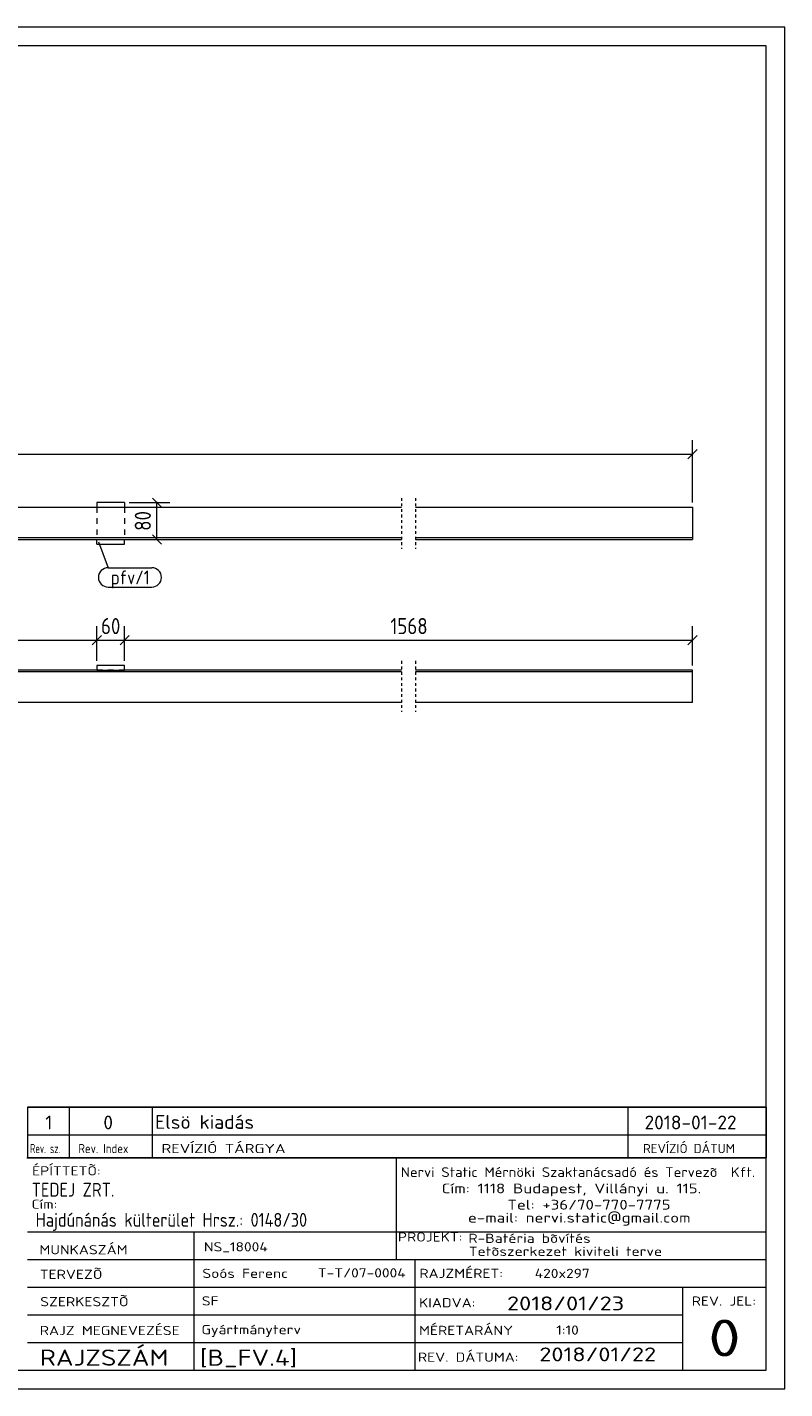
# Model space of a CAD drawing. Header units: millimetres. Extents: x 1 to 419, y 1 to 296.
# Tile 2 of 2: x 255 to 419, y 1 to 296. Entities that reach past the tile are written whole.
import ezdxf

# ---------------------------------------------------------------- set-up
doc = ezdxf.new("R2010")
doc.units = ezdxf.units.MM
doc.header["$LTSCALE"] = 0.6
for name, pattern in [('XKITLINE00', [0]), ('XKITLINE01', [4, 1, -1, 1, -1]), ('XKITLINE02', [4, 2, -2])]:
    doc.linetypes.add(name, pattern=pattern)
for name, color, linetype, lineweight in [('DrawingSheet', 5, 'Continuous', 0), ('OtherObjectType', 1, 'Continuous', 0), ('Part', 2, 'Continuous', 0), ('PartMark', 3, 'Continuous', 0), ('Z-DIMENSIONS', 1, 'Continuous', 0)]:
    doc.layers.add(name, color=color, linetype=linetype, lineweight=lineweight)
doc.styles.add('ISOCPEUR', font='ISOCPEUR.TTF')

msp = doc.modelspace()

# ---------------------------------------------------------------- linework, layer by layer
at = {"layer": 'DrawingSheet', "color": 2, "linetype": 'XKITLINE00', "lineweight": 0}
for p, q in [((419, 296), (1, 296)), ((419, 1), (419, 296)), ((1, 1), (419, 1))]:
    msp.add_line(p, q, dxfattribs=at)
at = {"layer": 'DrawingSheet', "color": 3, "linetype": 'XKITLINE00', "lineweight": 0}
for p, q in [((415, 292), (5, 292)), ((415, 5), (415, 292)), ((5, 5), (415, 5))]:
    msp.add_line(p, q, dxfattribs=at)
at = {"layer": 'OtherObjectType', "color": 7, "linetype": 'XKITLINE00', "lineweight": 0}
for p, q in [((255, 62.05), (415, 62.05)), ((255, 62.05), (255, 56.05)), ((264, 62.05), (264, 56.05)), ((282, 62.05), (282, 56.05)), ((385, 62.05), (385, 56.05)), ((415, 62.05), (415, 56.05)), ((255, 56.05), (255, 51.05)), ((255, 56.05), (415, 56.05)), ((264, 56.05), (264, 51.05)), ((282, 56.05), (282, 51.05)), ((385, 56.05), (385, 51.05)), ((415, 56.05), (415, 51.05)), ((254.84, 51.05), (415, 51.05)), ((415, 51.05), (255, 51.05)), ((334.84, 51), (334.84, 35)), ((414.98, 5), (415, 51.05)), ((254.98, 35), (414.98, 35)), ((290.98, 35), (290.98, 5)), ((334.84, 35), (334.84, 29)), ((254.98, 29), (338.84, 29)), ((338.84, 29), (338.84, 5)), ((338.84, 29), (414.84, 29)), ((254.98, 23), (414.98, 23)), ((396.84, 23), (396.84, 5)), ((254.98, 17), (396.84, 17)), ((254.98, 11), (396.98, 11)), ((254.98, 5), (414.98, 5))]:
    msp.add_line(p, q, dxfattribs=at)
at = {"layer": 'OtherObjectType', "color": 1, "linetype": 'XKITLINE00', "lineweight": 0}
for p, q in [((415, 62.05), (255, 62.05)), ((255, 56.05), (415, 56.05))]:
    msp.add_line(p, q, dxfattribs=at)
at = {"layer": 'Part', "color": 2, "linetype": 'XKITLINE00', "lineweight": 0}
for p, q in [((210, 192), (336, 192)), ((276, 193), (270, 193)), ((270, 193), (270, 192)), ((276, 193), (276, 192)), ((339, 192), (399, 192)), ((399, 192), (399, 185)), ((336, 185.4), (210, 185.4)), ((210, 185), (336, 185)), ((270, 184), (270, 185)), ((270, 184), (276, 184)), ((276, 184), (276, 185)), ((399, 185.4), (339, 185.4)), ((339, 185), (399, 185)), ((270, 156.7), (210, 156.7)), ((270, 157.7), (270, 156.7)), ((276, 157.7), (270, 157.7)), ((270, 156.7), (276, 156.7)), ((276, 156.7), (276, 157.7)), ((336, 156.7), (276, 156.7)), ((399, 156.7), (339, 156.7)), ((399, 149.7), (399, 156.7)), ((336, 156.3), (210, 156.3)), ((399, 156.3), (339, 156.3)), ((336, 149.7), (210, 149.7)), ((399, 149.7), (339, 149.7))]:
    msp.add_line(p, q, dxfattribs=at)
at = {"layer": 'Part', "color": 7, "linetype": 'XKITLINE02', "lineweight": 0}
for p, q in [((270, 192), (270, 185)), ((276, 192), (276, 185)), ((276, 156.7), (270, 156.7))]:
    msp.add_line(p, q, dxfattribs=at)
at = {"layer": 'Part', "color": 2, "linetype": 'XKITLINE01', "lineweight": 0}
for p, q in [((336, 194), (336, 183)), ((339, 194), (339, 183)), ((336, 158.7), (336, 147.7)), ((339, 158.7), (339, 147.7))]:
    msp.add_line(p, q, dxfattribs=at)
at = {"layer": 'PartMark', "color": 7, "linetype": 'XKITLINE00', "lineweight": 0}
for p, q in [((270.36, 184.52), (272.43, 178.9)), ((272.43, 178.9), (281.88, 178.9)), ((272.43, 174.7), (281.88, 174.7))]:
    msp.add_line(p, q, dxfattribs=at)
for centre, start, end in [((272.43, 176.8), 90, 270), ((281.88, 176.8), 270, 90)]:
    msp.add_arc(centre, 2.1, start, end, dxfattribs=at)
at = {"layer": 'Z-DIMENSIONS', "color": 7, "linetype": 'XKITLINE00', "lineweight": 0}
for p, q in [((399, 193), (399, 206.55)), ((399.99, 204.49), (398.01, 202.51)), ((18, 203.5), (399, 203.5)), ((277, 193), (285.8, 193)), ((282.01, 193.99), (283.99, 192.01)), ((283, 185), (283, 193)), ((282.01, 185.99), (283.99, 184.01)), ((277, 185), (285.8, 185)), ((270, 158.7), (270, 166.25)), ((270, 158.7), (270, 166.25)), ((276, 158.7), (276, 166.25)), ((276, 158.7), (276, 166.25)), ((399, 157.7), (399, 166.25)), ((147, 163.2), (270, 163.2)), ((270.99, 164.19), (269.01, 162.21)), ((270.6, 163.8), (269.01, 162.21)), ((270, 163.2), (276, 163.2)), ((276.99, 164.19), (275.01, 162.21)), ((276.99, 164.19), (275.01, 162.21)), ((276, 163.2), (399, 163.2)), ((399.99, 164.19), (398.01, 162.21))]:
    msp.add_line(p, q, dxfattribs=at)
at = {"layer": 'Z-DIMENSIONS', "color": 3}
for p in [(399, 203.5), (283, 193), (283, 185), (270, 163.2), (270, 163.2), (276, 163.2), (276, 163.2), (399, 163.2)]:
    msp.add_point(p, dxfattribs=at)

# ---------------------------------------------------------------- texts
at = {"layer": 'OtherObjectType', "color": 7, "style": 'ISOCPEUR'}
for s, height, width, p in [('1', 3, 1.017001, (258.82, 57.2)), ('0', 3, 1.017001, (271.4, 57.2)), ('Elsö kiadás', 3, 1.017001, (282.63, 57.31)), ('2018-01-22', 3, 1.017001, (388.62, 57.2)), ('Rev. sz.', 2, 0.68, (255.54, 52.05)), ('Rev. Index', 2, 0.85, (266, 52.05)), ('REVÍZIÓ TÁRGYA', 2, 1.275, (284, 52.05)), ('REVÍZIÓ DÁTUM', 2, 1.02, (388.28, 52.05)), ('ÉPÍTTETÕ:', 2, 1.211571, (255.96, 47.22)), ('Nervi Static Mérnöki\xa0Szaktanácsadó\xa0és\xa0Tervezõ  Kft.', 2.1176, 1.08375, (335.84, 46.88)), ('TEDEJ ZRT.', 3, 0.85, (255.87, 42.62)), ('Cím:\xa01118 Budapest, Villányi u. 115.', 2.1176, 1.250101, (344.68, 43.35)), ('Cím:', 2, 1.211571, (255.84, 40)), ('Tel:\xa0+36/70-770-7775', 2.1176, 1.250101, (358.91, 39.82)), ('Hajdúnánás külterület Hrsz.: 0148/30', 3, 0.85, (256.73, 36.1)), ('e-mail:\xa0nervi.static@gmail.com', 2.1176, 1.250101, (350.38, 37)), ('MUNKASZÁM', 2, 1.211571, (257.55, 30.12)), ('NS_18004', 2, 1.211571, (293.17, 30.76)), ('PROJEKT:', 2, 1.211571, (335.18, 32.9)), ('R-Batéria bõvítés', 2, 1.211571, (350.47, 32.6)), ('Tetõszerkezet kiviteli terve', 2, 1.211571, (350.54, 29.78)), ('TERVEZÕ', 2, 1.211571, (257.63, 24.79)), ('Soós Ferenc', 2, 1.211571, (292.84, 25)), ('T-T/07-0004', 2, 1.211571, (317.86, 25.11)), ('RAJZMÉRET:', 2, 1.211571, (339.84, 25)), ('420x297', 2, 1.211571, (364.84, 25)), ('SZERKESZTÕ', 2, 1.211571, (257.72, 18.87)), ('SF', 2, 1.211571, (292.72, 19.04)), ('2018/01/23', 3, 1.275, (358.84, 18)), ('REV. JEL:', 2, 1.211571, (398.84, 19)), ('KIADVA:', 2, 1.211571, (339.78, 18.64)), ('RAJZ MEGNEVEZÉSE', 2, 1.211571, (257.62, 12.62)), ('Gyártmányterv', 2, 1.211571, (292.65, 12.82)), ('MÉRETARÁNY', 2, 1.211571, (339.78, 12.65)), ('1:10', 2, 1.211571, (369.51, 12.72)), ('0', 8, 1.275, (402.45, 8)), ('RAJZSZÁM', 3.5, 1.211571, (257.62, 6)), ('[B_FV.4]', 3.5, 1.211571, (292.3, 5.99)), ('REV. DÁTUMA:', 2, 1.211571, (339.53, 6.85)), ('2018/01/22', 3, 1.275, (365.83, 6.95))]:
    msp.add_text(s, height=height, dxfattribs=dict(at, width=width)).set_placement(p)
at = {"layer": 'PartMark', "color": 3, "style": 'ISOCPEUR', "width": 0.85}
msp.add_text('pfv/1', height=3, dxfattribs=at).set_placement((273.03, 175.3))
at = {"layer": 'Z-DIMENSIONS', "color": 3, "style": 'ISOCPEUR', "width": 0.85}
msp.add_text('80', height=3.5, rotation=90.0002, dxfattribs=at).set_placement((281.7, 186.89))
for s, p in [('60', (270.89, 164.5)), ('1568', (333.59, 164.5))]:
    msp.add_text(s, height=3.5, dxfattribs=at).set_placement(p)

doc.saveas('drawing.dxf')
